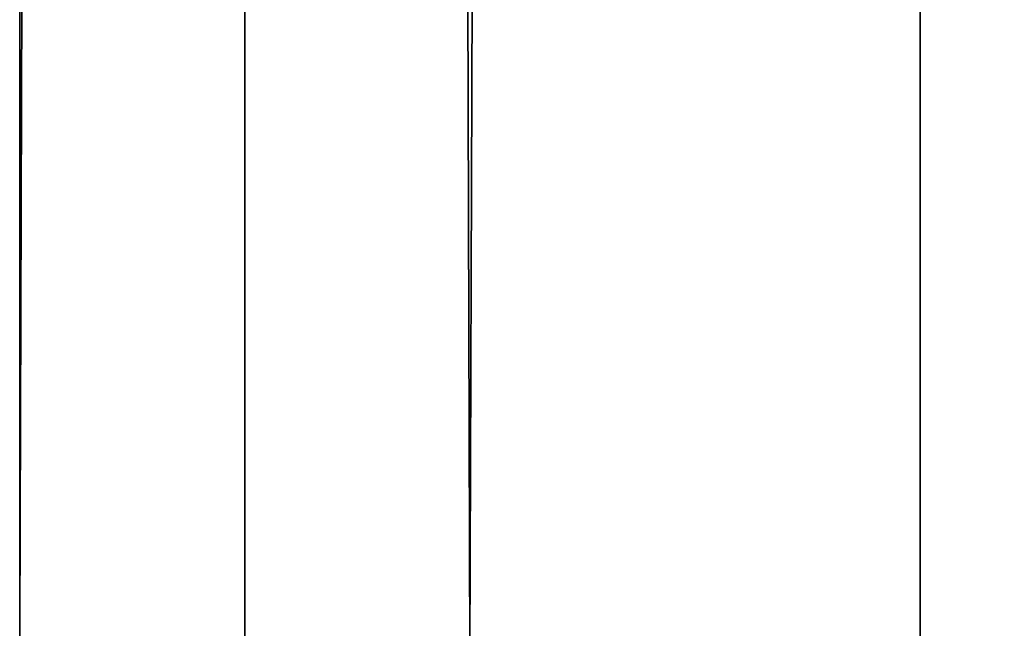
# Model space of a CAD drawing. Header units: millimetres. Extents: x -9578 to 17134, y -10337 to 13309.
# Tile 68 of 252: x 216.8993 to 216.9425, y 800.2639 to 800.2905. Entities that reach past the tile are written whole.
import ezdxf

# ---------------------------------------------------------------- set-up
doc = ezdxf.new("R2010")
doc.units = ezdxf.units.MM
for name, color, linetype, lineweight in [('Detail Dimensions', 4, 'Continuous', 35), ('Detail Dimensions @ 0.01', 4, 'Continuous', 35), ('Detail Dimensions @ 0.1', 4, 'Continuous', 35), ('Detail Dimensions @ 1 (1)', 4, 'Continuous', 35), ('Detail Dimensions @ 1 (2)', 4, 'Continuous', 35), ('Detail Dimensions @ 10', 4, 'Continuous', 35), ('Detail Dimensions @ 100', 4, 'Continuous', 35), ('Detail Dimensions @ 12', 4, 'Continuous', 35), ('Detail Dimensions @ 1536', 4, 'Continuous', 35), ('Detail Dimensions @ 16 (1)', 4, 'Continuous', 35), ('Detail Dimensions @ 192', 4, 'Continuous', 35), ('Detail Dimensions @ 2 (1)', 4, 'Continuous', 35), ('Detail Dimensions @ 20', 4, 'Continuous', 35), ('Detail Dimensions @ 24', 4, 'Continuous', 35), ('Detail Dimensions @ 30', 4, 'Continuous', 35), ('Detail Dimensions @ 384', 4, 'Continuous', 35), ('Detail Dimensions @ 4 (1)', 4, 'Continuous', 35), ('Detail Dimensions @ 40', 4, 'Continuous', 35), ('Detail Dimensions @ 48', 4, 'Continuous', 35), ('Detail Dimensions @ 5', 4, 'Continuous', 35), ('Detail Dimensions @ 50', 4, 'Continuous', 35), ('Detail Dimensions @ 768', 4, 'Continuous', 35), ('Detail Dimensions @ 8 (1)', 4, 'Continuous', 35), ('Detail Dimensions @ 96', 4, 'Continuous', 35), ('Workstation - Top', 4, 'Continuous', 35)]:
    doc.layers.add(name, color=color, linetype=linetype, lineweight=lineweight)
doc.styles.add('Arial-2.000', font='txt', dxfattribs={"height": 2})
doc.dimstyles.new('Dim-Style 2', dxfattribs={"dimtxt": 0.18, "dimasz": 1, "dimexe": 0.5, "dimexo": 0, "dimgap": 1, "dimtad": 1, "dimdec": 0, "dimzin": 0, "dimdsep": 46, "dimtxsty": 'Arial-2.000', "dimblk": 'OBLIQUE', "dimcen": 0.09, "dimclrd": 4, "dimclre": 4, "dimclrt": 4, "dimadec": 0, "dimazin": 0, "dimtfac": 1, "dimtdec": 4, "dimtmove": 0, "dimatfit": 1, "dimfxl": 1, "dimfxlon": 1, "dimtolj": 1, "dimtzin": 0, "dimlwd": 35, "dimlwe": 35, "dimarcsym": 0})

# ---------------------------------------------------------------- blocks, each defined once
blk = doc.blocks.new('_Oblique')
at = {"color": 0, "linetype": 'ByBlock', "lineweight": -2}
blk.add_line((-0.5, -0.5), (0.5, 0.5), dxfattribs=at)
blk = doc.blocks.new('*D35')
at = {"layer": 'Defpoints', "color": 0}
for p in [(1026.899318, 1263.590946), (216.899318, 800.263872), (1026.899318, 800.263872)]:
    blk.add_point(p, dxfattribs=at)
at = {"layer": 'Detail Dimensions', "color": 4, "linetype": 'Continuous', "lineweight": 35}
for p, q in [((216.899318, 1262.590946), (216.899318, 1264.090946)), ((1026.899318, 1262.590946), (1026.899318, 1264.090946)), ((216.899318, 1263.590946), (1026.899318, 1263.590946))]:
    blk.add_line(p, q, dxfattribs=at)
at = {"layer": 'Detail Dimensions', "color": 4, "lineweight": 35, "rotation": 180}
blk.add_blockref('_Oblique', (216.899318, 1263.590946), dxfattribs=at)
at = {"layer": 'Detail Dimensions', "color": 4, "lineweight": 35}
blk.add_blockref('_Oblique', (1026.899318, 1263.590946), dxfattribs=at)
at = {"layer": 'Detail Dimensions', "color": 4, "insert": (621.899318, 1265.666946), "char_height": 2, "attachment_point": 5, "style": 'Arial-2.000'}
blk.add_mtext('\\A1;∅ 810', dxfattribs=at)
blk = doc.blocks.new('*D36')
at = {"layer": 'Defpoints', "color": 0}
for p in [(1026.899318, 1263.590946), (216.899318, 800.263872), (1026.899318, 800.263872)]:
    blk.add_point(p, dxfattribs=at)
at = {"layer": 'Detail Dimensions', "color": 4, "linetype": 'Continuous', "lineweight": 35}
for p, q in [((216.899318, 1251.590946), (216.899318, 1269.590946)), ((1026.899318, 1251.590946), (1026.899318, 1269.590946)), ((216.899318, 1263.590946), (1026.899318, 1263.590946))]:
    blk.add_line(p, q, dxfattribs=at)
at = {"layer": 'Detail Dimensions', "color": 4, "lineweight": 35, "xscale": 12, "yscale": 12, "zscale": 12, "rotation": 180}
blk.add_blockref('_Oblique', (216.899318, 1263.590946), dxfattribs=at)
at = {"layer": 'Detail Dimensions', "color": 4, "lineweight": 35, "xscale": 12, "yscale": 12, "zscale": 12}
blk.add_blockref('_Oblique', (1026.899318, 1263.590946), dxfattribs=at)
at = {"layer": 'Detail Dimensions', "color": 4, "insert": (621.899318, 1288.502946), "char_height": 24, "attachment_point": 5, "style": 'Arial-2.000'}
blk.add_mtext('\\A1;∅ 810', dxfattribs=at)
blk = doc.blocks.new('*D37')
at = {"layer": 'Defpoints', "color": 0}
for p in [(1026.899318, 1263.590946), (216.899318, 800.263872), (1026.899318, 800.263872)]:
    blk.add_point(p, dxfattribs=at)
at = {"layer": 'Detail Dimensions', "color": 4, "linetype": 'Continuous', "lineweight": 35}
for p, q in [((216.899318, 1262.590946), (216.899318, 1264.090946)), ((1026.899318, 1262.590946), (1026.899318, 1264.090946)), ((216.899318, 1263.590946), (1026.899318, 1263.590946))]:
    blk.add_line(p, q, dxfattribs=at)
at = {"layer": 'Detail Dimensions', "color": 4, "lineweight": 35, "rotation": 180}
blk.add_blockref('_Oblique', (216.899318, 1263.590946), dxfattribs=at)
at = {"layer": 'Detail Dimensions', "color": 4, "lineweight": 35}
blk.add_blockref('_Oblique', (1026.899318, 1263.590946), dxfattribs=at)
at = {"layer": 'Detail Dimensions', "color": 4, "insert": (621.899318, 1265.666946), "char_height": 2, "attachment_point": 5, "style": 'Arial-2.000'}
blk.add_mtext('\\A1;∅ 810', dxfattribs=at)
blk = doc.blocks.new('*D38')
at = {"layer": 'Defpoints', "color": 0}
for p in [(1026.899318, 1263.590946), (216.899318, 800.263872), (1026.899318, 800.263872)]:
    blk.add_point(p, dxfattribs=at)
at = {"layer": 'Detail Dimensions', "color": 4, "linetype": 'Continuous', "lineweight": 35}
for p, q in [((216.899318, 1255.590946), (216.899318, 1267.590946)), ((1026.899318, 1255.590946), (1026.899318, 1267.590946)), ((216.899318, 1263.590946), (1026.899318, 1263.590946))]:
    blk.add_line(p, q, dxfattribs=at)
at = {"layer": 'Detail Dimensions', "color": 4, "lineweight": 35, "xscale": 8, "yscale": 8, "zscale": 8, "rotation": 180}
blk.add_blockref('_Oblique', (216.899318, 1263.590946), dxfattribs=at)
at = {"layer": 'Detail Dimensions', "color": 4, "lineweight": 35, "xscale": 8, "yscale": 8, "zscale": 8}
blk.add_blockref('_Oblique', (1026.899318, 1263.590946), dxfattribs=at)
at = {"layer": 'Detail Dimensions', "color": 4, "insert": (621.899318, 1280.198946), "char_height": 16, "attachment_point": 5, "style": 'Arial-2.000'}
blk.add_mtext('\\A1;∅ 810', dxfattribs=at)
blk = doc.blocks.new('*D39')
at = {"layer": 'Defpoints', "color": 0}
for p in [(1026.899318, 1263.590946), (216.899318, 800.263872), (1026.899318, 800.263872)]:
    blk.add_point(p, dxfattribs=at)
at = {"layer": 'Detail Dimensions', "color": 4, "linetype": 'Continuous', "lineweight": 35}
for p, q in [((216.899318, 800.263872), (216.899318, 2031.590946)), ((1026.899318, 800.263872), (1026.899318, 2031.590946)), ((216.899318, 1263.590946), (-1319.100682, 1263.590946)), ((216.899318, 1263.590946), (1026.899318, 1263.590946)), ((1026.899318, 1263.590946), (16936.787318, 1263.590946))]:
    blk.add_line(p, q, dxfattribs=at)
at = {"layer": 'Detail Dimensions', "color": 4, "lineweight": 35, "xscale": 1536, "yscale": 1536, "zscale": 1536}
blk.add_blockref('_Oblique', (216.899318, 1263.590946), dxfattribs=at)
at = {"layer": 'Detail Dimensions', "color": 4, "lineweight": 35, "xscale": 1536, "yscale": 1536, "zscale": 1536, "rotation": 180}
blk.add_blockref('_Oblique', (1026.899318, 1263.590946), dxfattribs=at)
at = {"layer": 'Detail Dimensions', "color": 4, "insert": (11285.843318, 4452.326946), "char_height": 3072, "attachment_point": 5, "style": 'Arial-2.000'}
blk.add_mtext('\\A1;∅ 810', dxfattribs=at)
blk = doc.blocks.new('*D40')
at = {"layer": 'Defpoints', "color": 0}
for p in [(1026.899318, 1263.590946), (216.899318, 800.263872), (1026.899318, 800.263872)]:
    blk.add_point(p, dxfattribs=at)
at = {"layer": 'Detail Dimensions', "color": 4, "linetype": 'Continuous', "lineweight": 35}
for p, q in [((216.899318, 1071.590946), (216.899318, 1359.590946)), ((1026.899318, 1071.590946), (1026.899318, 1359.590946)), ((216.899318, 1263.590946), (24.899318, 1263.590946)), ((216.899318, 1263.590946), (1026.899318, 1263.590946)), ((1026.899318, 1263.590946), (3015.635318, 1263.590946))]:
    blk.add_line(p, q, dxfattribs=at)
at = {"layer": 'Detail Dimensions', "color": 4, "lineweight": 35, "xscale": 192, "yscale": 192, "zscale": 192}
blk.add_blockref('_Oblique', (216.899318, 1263.590946), dxfattribs=at)
at = {"layer": 'Detail Dimensions', "color": 4, "lineweight": 35, "xscale": 192, "yscale": 192, "zscale": 192, "rotation": 180}
blk.add_blockref('_Oblique', (1026.899318, 1263.590946), dxfattribs=at)
at = {"layer": 'Detail Dimensions', "color": 4, "insert": (2309.267318, 1662.182946), "char_height": 384, "attachment_point": 5, "style": 'Arial-2.000'}
blk.add_mtext('\\A1;∅ 810', dxfattribs=at)
blk = doc.blocks.new('*D41')
at = {"layer": 'Defpoints', "color": 0}
for p in [(1026.899318, 1263.590946), (216.899318, 800.263872), (1026.899318, 800.263872)]:
    blk.add_point(p, dxfattribs=at)
at = {"layer": 'Detail Dimensions', "color": 4, "linetype": 'Continuous', "lineweight": 35}
for p, q in [((216.899318, 1239.590946), (216.899318, 1275.590946)), ((1026.899318, 1239.590946), (1026.899318, 1275.590946)), ((216.899318, 1263.590946), (1026.899318, 1263.590946))]:
    blk.add_line(p, q, dxfattribs=at)
at = {"layer": 'Detail Dimensions', "color": 4, "lineweight": 35, "xscale": 24, "yscale": 24, "zscale": 24, "rotation": 180}
blk.add_blockref('_Oblique', (216.899318, 1263.590946), dxfattribs=at)
at = {"layer": 'Detail Dimensions', "color": 4, "lineweight": 35, "xscale": 24, "yscale": 24, "zscale": 24}
blk.add_blockref('_Oblique', (1026.899318, 1263.590946), dxfattribs=at)
at = {"layer": 'Detail Dimensions', "color": 4, "insert": (621.899318, 1313.414946), "char_height": 48, "attachment_point": 5, "style": 'Arial-2.000'}
blk.add_mtext('\\A1;∅ 810', dxfattribs=at)
blk = doc.blocks.new('*D42')
at = {"layer": 'Defpoints', "color": 0}
for p in [(1026.899318, 1263.590946), (216.899318, 800.263872), (1026.899318, 800.263872)]:
    blk.add_point(p, dxfattribs=at)
at = {"layer": 'Detail Dimensions', "color": 4, "linetype": 'Continuous', "lineweight": 35}
for p, q in [((216.899318, 879.590946), (216.899318, 1455.590946)), ((1026.899318, 879.590946), (1026.899318, 1455.590946)), ((216.899318, 1263.590946), (-167.100682, 1263.590946)), ((216.899318, 1263.590946), (1026.899318, 1263.590946)), ((1026.899318, 1263.590946), (5004.371318, 1263.590946))]:
    blk.add_line(p, q, dxfattribs=at)
at = {"layer": 'Detail Dimensions', "color": 4, "lineweight": 35, "xscale": 384, "yscale": 384, "zscale": 384}
blk.add_blockref('_Oblique', (216.899318, 1263.590946), dxfattribs=at)
at = {"layer": 'Detail Dimensions', "color": 4, "lineweight": 35, "xscale": 384, "yscale": 384, "zscale": 384, "rotation": 180}
blk.add_blockref('_Oblique', (1026.899318, 1263.590946), dxfattribs=at)
at = {"layer": 'Detail Dimensions', "color": 4, "insert": (3591.635318, 2060.774946), "char_height": 768, "attachment_point": 5, "style": 'Arial-2.000'}
blk.add_mtext('\\A1;∅ 810', dxfattribs=at)
blk = doc.blocks.new('*D43')
at = {"layer": 'Defpoints', "color": 0}
for p in [(1026.899318, 1263.590946), (216.899318, 800.263872), (1026.899318, 800.263872)]:
    blk.add_point(p, dxfattribs=at)
at = {"layer": 'Detail Dimensions', "color": 4, "linetype": 'Continuous', "lineweight": 35}
for p, q in [((216.899318, 1215.590946), (216.899318, 1287.590946)), ((1026.899318, 1215.590946), (1026.899318, 1287.590946)), ((216.899318, 1263.590946), (1026.899318, 1263.590946))]:
    blk.add_line(p, q, dxfattribs=at)
at = {"layer": 'Detail Dimensions', "color": 4, "lineweight": 35, "xscale": 48, "yscale": 48, "zscale": 48, "rotation": 180}
blk.add_blockref('_Oblique', (216.899318, 1263.590946), dxfattribs=at)
at = {"layer": 'Detail Dimensions', "color": 4, "lineweight": 35, "xscale": 48, "yscale": 48, "zscale": 48}
blk.add_blockref('_Oblique', (1026.899318, 1263.590946), dxfattribs=at)
at = {"layer": 'Detail Dimensions', "color": 4, "insert": (621.899318, 1363.238946), "char_height": 96, "attachment_point": 5, "style": 'Arial-2.000'}
blk.add_mtext('\\A1;∅ 810', dxfattribs=at)
blk = doc.blocks.new('*D44')
at = {"layer": 'Defpoints', "color": 0}
for p in [(1026.899318, 1263.590946), (216.899318, 800.263872), (1026.899318, 800.263872)]:
    blk.add_point(p, dxfattribs=at)
at = {"layer": 'Detail Dimensions', "color": 4, "linetype": 'Continuous', "lineweight": 35}
for p, q in [((216.899318, 800.263872), (216.899318, 1647.590946)), ((1026.899318, 800.263872), (1026.899318, 1647.590946)), ((216.899318, 1263.590946), (-551.100682, 1263.590946)), ((216.899318, 1263.590946), (1026.899318, 1263.590946)), ((1026.899318, 1263.590946), (8981.843318, 1263.590946))]:
    blk.add_line(p, q, dxfattribs=at)
at = {"layer": 'Detail Dimensions', "color": 4, "lineweight": 35, "xscale": 768, "yscale": 768, "zscale": 768}
blk.add_blockref('_Oblique', (216.899318, 1263.590946), dxfattribs=at)
at = {"layer": 'Detail Dimensions', "color": 4, "lineweight": 35, "xscale": 768, "yscale": 768, "zscale": 768, "rotation": 180}
blk.add_blockref('_Oblique', (1026.899318, 1263.590946), dxfattribs=at)
at = {"layer": 'Detail Dimensions', "color": 4, "insert": (6156.371318, 2857.958946), "char_height": 1536, "attachment_point": 5, "style": 'Arial-2.000'}
blk.add_mtext('\\A1;∅ 810', dxfattribs=at)
blk = doc.blocks.new('*D45')
at = {"layer": 'Defpoints', "color": 0}
for p in [(1026.899318, 1263.590946), (216.899318, 800.263872), (1026.899318, 800.263872)]:
    blk.add_point(p, dxfattribs=at)
at = {"layer": 'Detail Dimensions', "color": 4, "linetype": 'Continuous', "lineweight": 35}
for p, q in [((216.899318, 1167.590946), (216.899318, 1311.590946)), ((1026.899318, 1167.590946), (1026.899318, 1311.590946)), ((216.899318, 1263.590946), (120.899318, 1263.590946)), ((216.899318, 1263.590946), (1026.899318, 1263.590946)), ((1026.899318, 1263.590946), (2021.267318, 1263.590946))]:
    blk.add_line(p, q, dxfattribs=at)
at = {"layer": 'Detail Dimensions', "color": 4, "lineweight": 35, "xscale": 96, "yscale": 96, "zscale": 96}
blk.add_blockref('_Oblique', (216.899318, 1263.590946), dxfattribs=at)
at = {"layer": 'Detail Dimensions', "color": 4, "lineweight": 35, "xscale": 96, "yscale": 96, "zscale": 96, "rotation": 180}
blk.add_blockref('_Oblique', (1026.899318, 1263.590946), dxfattribs=at)
at = {"layer": 'Detail Dimensions', "color": 4, "insert": (1668.083318, 1462.886946), "char_height": 192, "attachment_point": 5, "style": 'Arial-2.000'}
blk.add_mtext('\\A1;∅ 810', dxfattribs=at)
blk = doc.blocks.new('*D46')
at = {"layer": 'Defpoints', "color": 0}
for p in [(1026.899318, 1263.590946), (216.899318, 800.263872), (1026.899318, 800.263872)]:
    blk.add_point(p, dxfattribs=at)
at = {"layer": 'Detail Dimensions', "color": 4, "linetype": 'Continuous', "lineweight": 35}
for p, q in [((216.899318, 1263.580946), (216.899318, 1263.595946)), ((1026.899318, 1263.580946), (1026.899318, 1263.595946)), ((216.899318, 1263.590946), (1026.899318, 1263.590946))]:
    blk.add_line(p, q, dxfattribs=at)
at = {"layer": 'Detail Dimensions', "color": 4, "lineweight": 35, "xscale": 0.01, "yscale": 0.01, "zscale": 0.01, "rotation": 180}
blk.add_blockref('_Oblique', (216.899318, 1263.590946), dxfattribs=at)
at = {"layer": 'Detail Dimensions', "color": 4, "lineweight": 35, "xscale": 0.01, "yscale": 0.01, "zscale": 0.01}
blk.add_blockref('_Oblique', (1026.899318, 1263.590946), dxfattribs=at)
at = {"layer": 'Detail Dimensions', "color": 4, "insert": (621.899318, 1263.611706), "char_height": 0.02, "attachment_point": 5, "style": 'Arial-2.000'}
blk.add_mtext('\\A1;∅ 810', dxfattribs=at)
blk = doc.blocks.new('*D47')
at = {"layer": 'Defpoints', "color": 0}
for p in [(1026.899318, 1263.590946), (216.899318, 800.263872), (1026.899318, 800.263872)]:
    blk.add_point(p, dxfattribs=at)
at = {"layer": 'Detail Dimensions', "color": 4, "linetype": 'Continuous', "lineweight": 35}
for p, q in [((216.899318, 1263.490946), (216.899318, 1263.640946)), ((1026.899318, 1263.490946), (1026.899318, 1263.640946)), ((216.899318, 1263.590946), (1026.899318, 1263.590946))]:
    blk.add_line(p, q, dxfattribs=at)
at = {"layer": 'Detail Dimensions', "color": 4, "lineweight": 35, "xscale": 0.1, "yscale": 0.1, "zscale": 0.1, "rotation": 180}
blk.add_blockref('_Oblique', (216.899318, 1263.590946), dxfattribs=at)
at = {"layer": 'Detail Dimensions', "color": 4, "lineweight": 35, "xscale": 0.1, "yscale": 0.1, "zscale": 0.1}
blk.add_blockref('_Oblique', (1026.899318, 1263.590946), dxfattribs=at)
at = {"layer": 'Detail Dimensions', "color": 4, "insert": (621.899318, 1263.798546), "char_height": 0.2, "attachment_point": 5, "style": 'Arial-2.000'}
blk.add_mtext('\\A1;∅ 810', dxfattribs=at)
blk = doc.blocks.new('*D48')
at = {"layer": 'Defpoints', "color": 0}
for p in [(1026.899318, 1263.590946), (216.899318, 800.263872), (1026.899318, 800.263872)]:
    blk.add_point(p, dxfattribs=at)
at = {"layer": 'Detail Dimensions', "color": 4, "linetype": 'Continuous', "lineweight": 35}
for p, q in [((216.899318, 1253.590946), (216.899318, 1268.590946)), ((1026.899318, 1253.590946), (1026.899318, 1268.590946)), ((216.899318, 1263.590946), (1026.899318, 1263.590946))]:
    blk.add_line(p, q, dxfattribs=at)
at = {"layer": 'Detail Dimensions', "color": 4, "lineweight": 35, "xscale": 10, "yscale": 10, "zscale": 10, "rotation": 180}
blk.add_blockref('_Oblique', (216.899318, 1263.590946), dxfattribs=at)
at = {"layer": 'Detail Dimensions', "color": 4, "lineweight": 35, "xscale": 10, "yscale": 10, "zscale": 10}
blk.add_blockref('_Oblique', (1026.899318, 1263.590946), dxfattribs=at)
at = {"layer": 'Detail Dimensions', "color": 4, "insert": (621.899318, 1284.350946), "char_height": 20, "attachment_point": 5, "style": 'Arial-2.000'}
blk.add_mtext('\\A1;∅ 810', dxfattribs=at)
blk = doc.blocks.new('*D49')
at = {"layer": 'Defpoints', "color": 0}
for p in [(1026.899318, 1263.590946), (216.899318, 800.263872), (1026.899318, 800.263872)]:
    blk.add_point(p, dxfattribs=at)
at = {"layer": 'Detail Dimensions', "color": 4, "linetype": 'Continuous', "lineweight": 35}
for p, q in [((216.899318, 1163.590946), (216.899318, 1313.590946)), ((1026.899318, 1163.590946), (1026.899318, 1313.590946)), ((216.899318, 1263.590946), (116.899318, 1263.590946)), ((216.899318, 1263.590946), (1026.899318, 1263.590946)), ((1026.899318, 1263.590946), (2062.699318, 1263.590946))]:
    blk.add_line(p, q, dxfattribs=at)
at = {"layer": 'Detail Dimensions', "color": 4, "lineweight": 35, "xscale": 100, "yscale": 100, "zscale": 100}
blk.add_blockref('_Oblique', (216.899318, 1263.590946), dxfattribs=at)
at = {"layer": 'Detail Dimensions', "color": 4, "lineweight": 35, "xscale": 100, "yscale": 100, "zscale": 100, "rotation": 180}
blk.add_blockref('_Oblique', (1026.899318, 1263.590946), dxfattribs=at)
at = {"layer": 'Detail Dimensions', "color": 4, "insert": (1694.799318, 1471.190946), "char_height": 200, "attachment_point": 5, "style": 'Arial-2.000'}
blk.add_mtext('\\A1;∅ 810', dxfattribs=at)
blk = doc.blocks.new('*D50')
at = {"layer": 'Defpoints', "color": 0}
for p in [(1026.899318, 1263.590946), (216.899318, 800.263872), (1026.899318, 800.263872)]:
    blk.add_point(p, dxfattribs=at)
at = {"layer": 'Detail Dimensions', "color": 4, "linetype": 'Continuous', "lineweight": 35}
for p, q in [((216.899318, 1247.590946), (216.899318, 1271.590946)), ((1026.899318, 1247.590946), (1026.899318, 1271.590946)), ((216.899318, 1263.590946), (1026.899318, 1263.590946))]:
    blk.add_line(p, q, dxfattribs=at)
at = {"layer": 'Detail Dimensions', "color": 4, "lineweight": 35, "xscale": 16, "yscale": 16, "zscale": 16, "rotation": 180}
blk.add_blockref('_Oblique', (216.899318, 1263.590946), dxfattribs=at)
at = {"layer": 'Detail Dimensions', "color": 4, "lineweight": 35, "xscale": 16, "yscale": 16, "zscale": 16}
blk.add_blockref('_Oblique', (1026.899318, 1263.590946), dxfattribs=at)
at = {"layer": 'Detail Dimensions', "color": 4, "insert": (621.899318, 1296.806946), "char_height": 32, "attachment_point": 5, "style": 'Arial-2.000'}
blk.add_mtext('\\A1;∅ 810', dxfattribs=at)
blk = doc.blocks.new('*D51')
at = {"layer": 'Defpoints', "color": 0}
for p in [(1026.899318, 1263.590946), (216.899318, 800.263872), (1026.899318, 800.263872)]:
    blk.add_point(p, dxfattribs=at)
at = {"layer": 'Detail Dimensions', "color": 4, "linetype": 'Continuous', "lineweight": 35}
for p, q in [((216.899318, 1261.590946), (216.899318, 1264.590946)), ((1026.899318, 1261.590946), (1026.899318, 1264.590946)), ((216.899318, 1263.590946), (1026.899318, 1263.590946))]:
    blk.add_line(p, q, dxfattribs=at)
at = {"layer": 'Detail Dimensions', "color": 4, "lineweight": 35, "xscale": 2, "yscale": 2, "zscale": 2, "rotation": 180}
blk.add_blockref('_Oblique', (216.899318, 1263.590946), dxfattribs=at)
at = {"layer": 'Detail Dimensions', "color": 4, "lineweight": 35, "xscale": 2, "yscale": 2, "zscale": 2}
blk.add_blockref('_Oblique', (1026.899318, 1263.590946), dxfattribs=at)
at = {"layer": 'Detail Dimensions', "color": 4, "insert": (621.899318, 1267.742946), "char_height": 4, "attachment_point": 5, "style": 'Arial-2.000'}
blk.add_mtext('\\A1;∅ 810', dxfattribs=at)
blk = doc.blocks.new('*D52')
at = {"layer": 'Defpoints', "color": 0}
for p in [(1026.899318, 1263.590946), (216.899318, 800.263872), (1026.899318, 800.263872)]:
    blk.add_point(p, dxfattribs=at)
at = {"layer": 'Detail Dimensions', "color": 4, "linetype": 'Continuous', "lineweight": 35}
for p, q in [((216.899318, 1243.590946), (216.899318, 1273.590946)), ((1026.899318, 1243.590946), (1026.899318, 1273.590946)), ((216.899318, 1263.590946), (1026.899318, 1263.590946))]:
    blk.add_line(p, q, dxfattribs=at)
at = {"layer": 'Detail Dimensions', "color": 4, "lineweight": 35, "xscale": 20, "yscale": 20, "zscale": 20, "rotation": 180}
blk.add_blockref('_Oblique', (216.899318, 1263.590946), dxfattribs=at)
at = {"layer": 'Detail Dimensions', "color": 4, "lineweight": 35, "xscale": 20, "yscale": 20, "zscale": 20}
blk.add_blockref('_Oblique', (1026.899318, 1263.590946), dxfattribs=at)
at = {"layer": 'Detail Dimensions', "color": 4, "insert": (621.899318, 1305.110946), "char_height": 40, "attachment_point": 5, "style": 'Arial-2.000'}
blk.add_mtext('\\A1;∅ 810', dxfattribs=at)
blk = doc.blocks.new('*D53')
at = {"layer": 'Defpoints', "color": 0}
for p in [(1026.899318, 1263.590946), (216.899318, 800.263872), (1026.899318, 800.263872)]:
    blk.add_point(p, dxfattribs=at)
at = {"layer": 'Detail Dimensions', "color": 4, "linetype": 'Continuous', "lineweight": 35}
for p, q in [((216.899318, 1233.590946), (216.899318, 1278.590946)), ((1026.899318, 1233.590946), (1026.899318, 1278.590946)), ((216.899318, 1263.590946), (1026.899318, 1263.590946))]:
    blk.add_line(p, q, dxfattribs=at)
at = {"layer": 'Detail Dimensions', "color": 4, "lineweight": 35, "xscale": 30, "yscale": 30, "zscale": 30, "rotation": 180}
blk.add_blockref('_Oblique', (216.899318, 1263.590946), dxfattribs=at)
at = {"layer": 'Detail Dimensions', "color": 4, "lineweight": 35, "xscale": 30, "yscale": 30, "zscale": 30}
blk.add_blockref('_Oblique', (1026.899318, 1263.590946), dxfattribs=at)
at = {"layer": 'Detail Dimensions', "color": 4, "insert": (621.899318, 1325.870946), "char_height": 60, "attachment_point": 5, "style": 'Arial-2.000'}
blk.add_mtext('\\A1;∅ 810', dxfattribs=at)
blk = doc.blocks.new('*D54')
at = {"layer": 'Defpoints', "color": 0}
for p in [(1026.899318, 1263.590946), (216.899318, 800.263872), (1026.899318, 800.263872)]:
    blk.add_point(p, dxfattribs=at)
at = {"layer": 'Detail Dimensions', "color": 4, "linetype": 'Continuous', "lineweight": 35}
for p, q in [((216.899318, 1259.590946), (216.899318, 1265.590946)), ((1026.899318, 1259.590946), (1026.899318, 1265.590946)), ((216.899318, 1263.590946), (1026.899318, 1263.590946))]:
    blk.add_line(p, q, dxfattribs=at)
at = {"layer": 'Detail Dimensions', "color": 4, "lineweight": 35, "xscale": 4, "yscale": 4, "zscale": 4, "rotation": 180}
blk.add_blockref('_Oblique', (216.899318, 1263.590946), dxfattribs=at)
at = {"layer": 'Detail Dimensions', "color": 4, "lineweight": 35, "xscale": 4, "yscale": 4, "zscale": 4}
blk.add_blockref('_Oblique', (1026.899318, 1263.590946), dxfattribs=at)
at = {"layer": 'Detail Dimensions', "color": 4, "insert": (621.899318, 1271.894946), "char_height": 8, "attachment_point": 5, "style": 'Arial-2.000'}
blk.add_mtext('\\A1;∅ 810', dxfattribs=at)
blk = doc.blocks.new('*D55')
at = {"layer": 'Defpoints', "color": 0}
for p in [(1026.899318, 1263.590946), (216.899318, 800.263872), (1026.899318, 800.263872)]:
    blk.add_point(p, dxfattribs=at)
at = {"layer": 'Detail Dimensions', "color": 4, "linetype": 'Continuous', "lineweight": 35}
for p, q in [((216.899318, 1223.590946), (216.899318, 1283.590946)), ((1026.899318, 1223.590946), (1026.899318, 1283.590946)), ((216.899318, 1263.590946), (1026.899318, 1263.590946))]:
    blk.add_line(p, q, dxfattribs=at)
at = {"layer": 'Detail Dimensions', "color": 4, "lineweight": 35, "xscale": 40, "yscale": 40, "zscale": 40, "rotation": 180}
blk.add_blockref('_Oblique', (216.899318, 1263.590946), dxfattribs=at)
at = {"layer": 'Detail Dimensions', "color": 4, "lineweight": 35, "xscale": 40, "yscale": 40, "zscale": 40}
blk.add_blockref('_Oblique', (1026.899318, 1263.590946), dxfattribs=at)
at = {"layer": 'Detail Dimensions', "color": 4, "insert": (621.899318, 1346.630946), "char_height": 80, "attachment_point": 5, "style": 'Arial-2.000'}
blk.add_mtext('\\A1;∅ 810', dxfattribs=at)
blk = doc.blocks.new('*D56')
at = {"layer": 'Defpoints', "color": 0}
for p in [(1026.899318, 1263.590946), (216.899318, 800.263872), (1026.899318, 800.263872)]:
    blk.add_point(p, dxfattribs=at)
at = {"layer": 'Detail Dimensions', "color": 4, "linetype": 'Continuous', "lineweight": 35}
for p, q in [((216.899318, 1258.590946), (216.899318, 1266.090946)), ((1026.899318, 1258.590946), (1026.899318, 1266.090946)), ((216.899318, 1263.590946), (1026.899318, 1263.590946))]:
    blk.add_line(p, q, dxfattribs=at)
at = {"layer": 'Detail Dimensions', "color": 4, "lineweight": 35, "xscale": 5, "yscale": 5, "zscale": 5, "rotation": 180}
blk.add_blockref('_Oblique', (216.899318, 1263.590946), dxfattribs=at)
at = {"layer": 'Detail Dimensions', "color": 4, "lineweight": 35, "xscale": 5, "yscale": 5, "zscale": 5}
blk.add_blockref('_Oblique', (1026.899318, 1263.590946), dxfattribs=at)
at = {"layer": 'Detail Dimensions', "color": 4, "insert": (621.899318, 1273.970946), "char_height": 10, "attachment_point": 5, "style": 'Arial-2.000'}
blk.add_mtext('\\A1;∅ 810', dxfattribs=at)
blk = doc.blocks.new('*D57')
at = {"layer": 'Defpoints', "color": 0}
for p in [(1026.899318, 1263.590946), (216.899318, 800.263872), (1026.899318, 800.263872)]:
    blk.add_point(p, dxfattribs=at)
at = {"layer": 'Detail Dimensions', "color": 4, "linetype": 'Continuous', "lineweight": 35}
for p, q in [((216.899318, 1213.590946), (216.899318, 1288.590946)), ((1026.899318, 1213.590946), (1026.899318, 1288.590946)), ((216.899318, 1263.590946), (1026.899318, 1263.590946))]:
    blk.add_line(p, q, dxfattribs=at)
at = {"layer": 'Detail Dimensions', "color": 4, "lineweight": 35, "xscale": 50, "yscale": 50, "zscale": 50, "rotation": 180}
blk.add_blockref('_Oblique', (216.899318, 1263.590946), dxfattribs=at)
at = {"layer": 'Detail Dimensions', "color": 4, "lineweight": 35, "xscale": 50, "yscale": 50, "zscale": 50}
blk.add_blockref('_Oblique', (1026.899318, 1263.590946), dxfattribs=at)
at = {"layer": 'Detail Dimensions', "color": 4, "insert": (621.899318, 1367.390946), "char_height": 100, "attachment_point": 5, "style": 'Arial-2.000'}
blk.add_mtext('\\A1;∅ 810', dxfattribs=at)
blk = doc.blocks.new('*U69')
at = {"layer": 'Detail Dimensions @ 0.01'}
dim = blk.add_linear_dim(base=(1026.899318, 1263.590946), p1=(216.899318, 800.263872), p2=(1026.899318, 800.263872), text='∅ <>', dimstyle='Dim-Style 2', override={"dimscale": 0.01}, dxfattribs=at)
dim.commit()
dim.dimension.update_dxf_attribs({"geometry": '*D46', "text_midpoint": (621.899318, 1263.611706)})
at = {"layer": 'Detail Dimensions @ 0.1'}
dim = blk.add_linear_dim(base=(1026.899318, 1263.590946), p1=(216.899318, 800.263872), p2=(1026.899318, 800.263872), text='∅ <>', dimstyle='Dim-Style 2', override={"dimscale": 0.1}, dxfattribs=at)
dim.commit()
dim.dimension.update_dxf_attribs({"geometry": '*D47', "text_midpoint": (621.899318, 1263.798546)})
at = {"layer": 'Detail Dimensions @ 1 (1)'}
dim = blk.add_linear_dim(base=(1026.899318, 1263.590946), p1=(216.899318, 800.263872), p2=(1026.899318, 800.263872), text='∅ <>', dimstyle='Dim-Style 2', override={"dimscale": 1}, dxfattribs=at)
dim.commit()
dim.dimension.update_dxf_attribs({"geometry": '*D35', "text_midpoint": (621.899318, 1265.666946)})
dim = blk.add_linear_dim(base=(1026.899318, 1263.590946), p1=(216.899318, 800.263872), p2=(1026.899318, 800.263872), text='∅ <>', dimstyle='Dim-Style 2', override={"dimscale": 1}, dxfattribs=at)
dim.commit()
dim.dimension.update_dxf_attribs({"geometry": '*D35', "text_midpoint": (621.899318, 1265.666946)})
at = {"layer": 'Detail Dimensions @ 1 (2)'}
dim = blk.add_linear_dim(base=(1026.899318, 1263.590946), p1=(216.899318, 800.263872), p2=(1026.899318, 800.263872), text='∅ <>', dimstyle='Dim-Style 2', override={"dimscale": 1}, dxfattribs=at)
dim.commit()
dim.dimension.update_dxf_attribs({"geometry": '*D37', "text_midpoint": (621.899318, 1265.666946)})
at = {"layer": 'Detail Dimensions @ 10'}
dim = blk.add_linear_dim(base=(1026.899318, 1263.590946), p1=(216.899318, 800.263872), p2=(1026.899318, 800.263872), text='∅ <>', dimstyle='Dim-Style 2', override={"dimscale": 10}, dxfattribs=at)
dim.commit()
dim.dimension.update_dxf_attribs({"geometry": '*D48', "text_midpoint": (621.899318, 1284.350946)})
at = {"layer": 'Detail Dimensions @ 100'}
dim = blk.add_linear_dim(base=(1026.899318, 1263.590946), p1=(216.899318, 800.263872), p2=(1026.899318, 800.263872), text='∅ <>', dimstyle='Dim-Style 2', override={"dimscale": 100}, dxfattribs=at)
dim.commit()
dim.dimension.update_dxf_attribs({"geometry": '*D49', "text_midpoint": (1694.799318, 1471.190946)})
at = {"layer": 'Detail Dimensions @ 12'}
dim = blk.add_linear_dim(base=(1026.899318, 1263.590946), p1=(216.899318, 800.263872), p2=(1026.899318, 800.263872), text='∅ <>', dimstyle='Dim-Style 2', override={"dimscale": 12}, dxfattribs=at)
dim.commit()
dim.dimension.update_dxf_attribs({"geometry": '*D36', "text_midpoint": (621.899318, 1288.502946)})
at = {"layer": 'Detail Dimensions @ 1536'}
dim = blk.add_linear_dim(base=(1026.899318, 1263.590946), p1=(216.899318, 800.263872), p2=(1026.899318, 800.263872), text='∅ <>', dimstyle='Dim-Style 2', override={"dimscale": 1536}, dxfattribs=at)
dim.commit()
dim.dimension.update_dxf_attribs({"geometry": '*D39', "text_midpoint": (11285.843318, 4452.326946)})
at = {"layer": 'Detail Dimensions @ 16 (1)'}
dim = blk.add_linear_dim(base=(1026.899318, 1263.590946), p1=(216.899318, 800.263872), p2=(1026.899318, 800.263872), text='∅ <>', dimstyle='Dim-Style 2', override={"dimscale": 16}, dxfattribs=at)
dim.commit()
dim.dimension.update_dxf_attribs({"geometry": '*D50', "text_midpoint": (621.899318, 1296.806946)})
at = {"layer": 'Detail Dimensions @ 192'}
dim = blk.add_linear_dim(base=(1026.899318, 1263.590946), p1=(216.899318, 800.263872), p2=(1026.899318, 800.263872), text='∅ <>', dimstyle='Dim-Style 2', override={"dimscale": 192}, dxfattribs=at)
dim.commit()
dim.dimension.update_dxf_attribs({"geometry": '*D40', "text_midpoint": (2309.267318, 1662.182946)})
at = {"layer": 'Detail Dimensions @ 2 (1)'}
dim = blk.add_linear_dim(base=(1026.899318, 1263.590946), p1=(216.899318, 800.263872), p2=(1026.899318, 800.263872), text='∅ <>', dimstyle='Dim-Style 2', override={"dimscale": 2}, dxfattribs=at)
dim.commit()
dim.dimension.update_dxf_attribs({"geometry": '*D51', "text_midpoint": (621.899318, 1267.742946)})
at = {"layer": 'Detail Dimensions @ 20'}
dim = blk.add_linear_dim(base=(1026.899318, 1263.590946), p1=(216.899318, 800.263872), p2=(1026.899318, 800.263872), text='∅ <>', dimstyle='Dim-Style 2', override={"dimscale": 20}, dxfattribs=at)
dim.commit()
dim.dimension.update_dxf_attribs({"geometry": '*D52', "text_midpoint": (621.899318, 1305.110946)})
at = {"layer": 'Detail Dimensions @ 24'}
dim = blk.add_linear_dim(base=(1026.899318, 1263.590946), p1=(216.899318, 800.263872), p2=(1026.899318, 800.263872), text='∅ <>', dimstyle='Dim-Style 2', override={"dimscale": 24}, dxfattribs=at)
dim.commit()
dim.dimension.update_dxf_attribs({"geometry": '*D41', "text_midpoint": (621.899318, 1313.414946)})
at = {"layer": 'Detail Dimensions @ 30'}
dim = blk.add_linear_dim(base=(1026.899318, 1263.590946), p1=(216.899318, 800.263872), p2=(1026.899318, 800.263872), text='∅ <>', dimstyle='Dim-Style 2', override={"dimscale": 30}, dxfattribs=at)
dim.commit()
dim.dimension.update_dxf_attribs({"geometry": '*D53', "text_midpoint": (621.899318, 1325.870946)})
at = {"layer": 'Detail Dimensions @ 384'}
dim = blk.add_linear_dim(base=(1026.899318, 1263.590946), p1=(216.899318, 800.263872), p2=(1026.899318, 800.263872), text='∅ <>', dimstyle='Dim-Style 2', override={"dimscale": 384}, dxfattribs=at)
dim.commit()
dim.dimension.update_dxf_attribs({"geometry": '*D42', "text_midpoint": (3591.635318, 2060.774946)})
at = {"layer": 'Detail Dimensions @ 4 (1)'}
dim = blk.add_linear_dim(base=(1026.899318, 1263.590946), p1=(216.899318, 800.263872), p2=(1026.899318, 800.263872), text='∅ <>', dimstyle='Dim-Style 2', override={"dimscale": 4}, dxfattribs=at)
dim.commit()
dim.dimension.update_dxf_attribs({"geometry": '*D54', "text_midpoint": (621.899318, 1271.894946)})
at = {"layer": 'Detail Dimensions @ 40'}
dim = blk.add_linear_dim(base=(1026.899318, 1263.590946), p1=(216.899318, 800.263872), p2=(1026.899318, 800.263872), text='∅ <>', dimstyle='Dim-Style 2', override={"dimscale": 40}, dxfattribs=at)
dim.commit()
dim.dimension.update_dxf_attribs({"geometry": '*D55', "text_midpoint": (621.899318, 1346.630946)})
at = {"layer": 'Detail Dimensions @ 48'}
dim = blk.add_linear_dim(base=(1026.899318, 1263.590946), p1=(216.899318, 800.263872), p2=(1026.899318, 800.263872), text='∅ <>', dimstyle='Dim-Style 2', override={"dimscale": 48}, dxfattribs=at)
dim.commit()
dim.dimension.update_dxf_attribs({"geometry": '*D43', "text_midpoint": (621.899318, 1363.238946)})
at = {"layer": 'Detail Dimensions @ 5'}
dim = blk.add_linear_dim(base=(1026.899318, 1263.590946), p1=(216.899318, 800.263872), p2=(1026.899318, 800.263872), text='∅ <>', dimstyle='Dim-Style 2', override={"dimscale": 5}, dxfattribs=at)
dim.commit()
dim.dimension.update_dxf_attribs({"geometry": '*D56', "text_midpoint": (621.899318, 1273.970946)})
at = {"layer": 'Detail Dimensions @ 50'}
dim = blk.add_linear_dim(base=(1026.899318, 1263.590946), p1=(216.899318, 800.263872), p2=(1026.899318, 800.263872), text='∅ <>', dimstyle='Dim-Style 2', override={"dimscale": 50}, dxfattribs=at)
dim.commit()
dim.dimension.update_dxf_attribs({"geometry": '*D57', "text_midpoint": (621.899318, 1367.390946)})
at = {"layer": 'Detail Dimensions @ 768'}
dim = blk.add_linear_dim(base=(1026.899318, 1263.590946), p1=(216.899318, 800.263872), p2=(1026.899318, 800.263872), text='∅ <>', dimstyle='Dim-Style 2', override={"dimscale": 768}, dxfattribs=at)
dim.commit()
dim.dimension.update_dxf_attribs({"geometry": '*D44', "text_midpoint": (6156.371318, 2857.958946)})
at = {"layer": 'Detail Dimensions @ 8 (1)'}
dim = blk.add_linear_dim(base=(1026.899318, 1263.590946), p1=(216.899318, 800.263872), p2=(1026.899318, 800.263872), text='∅ <>', dimstyle='Dim-Style 2', override={"dimscale": 8}, dxfattribs=at)
dim.commit()
dim.dimension.update_dxf_attribs({"geometry": '*D38', "text_midpoint": (621.899318, 1280.198946)})
at = {"layer": 'Detail Dimensions @ 96'}
dim = blk.add_linear_dim(base=(1026.899318, 1263.590946), p1=(216.899318, 800.263872), p2=(1026.899318, 800.263872), text='∅ <>', dimstyle='Dim-Style 2', override={"dimscale": 96}, dxfattribs=at)
dim.commit()
dim.dimension.update_dxf_attribs({"geometry": '*D45', "text_midpoint": (1668.083318, 1462.886946)})

msp = doc.modelspace()

# ---------------------------------------------------------------- block references
at = {"layer": 'Detail Dimensions'}
msp.add_blockref('*U69', (0, 0), dxfattribs=at)

# ---------------------------------------------------------------- meshes
at = {"layer": 'Workstation - Top'}
mesh = msp.add_polyface(dxfattribs=at)
corners = [(216.899318, 800.263872, 694.500001), (216.909187, 797.436462, 694.500001), (216.909187, 797.436462, 719.500001), (216.899318, 800.263872, 719.500001), (216.938795, 794.609189, 694.500001), (216.938795, 794.609189, 719.500001), (216.988141, 791.782192, 694.500001), (216.988141, 791.782192, 719.500001), (217.057221, 788.955608, 694.500001), (217.057221, 788.955608, 719.500001), (217.146033, 786.129576, 694.500001), (217.146033, 786.129576, 719.500001), (217.254571, 783.304232, 694.500001), (217.254571, 783.304232, 719.500001), (216.909187, 803.091283, 694.500001), (216.938795, 805.918555, 694.500001), (216.988141, 808.745552, 694.500001), (217.057221, 811.572136, 694.500001), (217.146033, 814.398168, 694.500001), (217.254571, 817.223512, 694.500001), (217.382832, 820.048029, 694.500001), (217.382832, 780.479715, 694.500001), (217.530808, 822.871582, 694.500001), (217.530808, 777.656163, 694.500001), (217.698493, 825.694033, 694.500001), (217.698493, 774.833712, 694.500001), (217.885877, 828.515244, 694.500001), (217.885877, 772.0125, 694.500001), (218.092953, 831.335079, 694.500001), (218.092953, 769.192666, 694.500001), (218.31971, 834.153399, 694.500001), (218.31971, 766.374346, 694.500001), (218.566136, 836.970067, 694.500001), (218.566136, 763.557677, 694.500001), (218.832221, 839.784947, 694.500001), (218.832221, 760.742798, 694.500001), (219.11795, 842.5979, 694.500001), (219.11795, 757.929845, 694.500001), (219.42331, 845.40879, 694.500001), (219.42331, 755.118955, 694.500001), (219.748287, 848.217479, 694.500001), (219.748287, 752.310265, 694.500001), (220.092864, 851.023832, 694.500001), (220.092864, 749.503913, 694.500001), (220.457024, 853.82771, 694.500001), (220.457024, 746.700034, 694.500001), (216.909187, 803.091283, 719.500001), (216.938795, 805.918555, 719.500001), (216.988141, 808.745552, 719.500001), (217.057221, 811.572136, 719.500001), (217.146033, 814.398168, 719.500001), (217.254571, 817.223512, 719.500001), (217.382832, 780.479715, 719.500001), (217.382832, 820.048029, 719.500001), (217.530808, 777.656163, 719.500001), (217.530808, 822.871582, 719.500001), (217.698493, 774.833712, 719.500001), (217.698493, 825.694033, 719.500001), (217.885877, 772.0125, 719.500001), (217.885877, 828.515244, 719.500001), (218.092953, 769.192666, 719.500001), (218.092953, 831.335079, 719.500001), (218.31971, 766.374346, 719.500001), (218.31971, 834.153399, 719.500001), (218.566136, 763.557677, 719.500001), (218.566136, 836.970067, 719.500001), (218.832221, 760.742798, 719.500001), (218.832221, 839.784947, 719.500001), (219.11795, 757.929845, 719.500001), (219.11795, 842.5979, 719.500001), (219.42331, 755.118955, 719.500001), (219.42331, 845.40879, 719.500001), (219.748287, 752.310265, 719.500001), (219.748287, 848.217479, 719.500001), (220.092864, 749.503913, 719.500001)]
mesh.append_faces([[corners[k] for k in face] for face in [(0, 1, 2, 3), (1, 4, 5, 2), (4, 6, 7, 5), (6, 8, 9, 7), (8, 10, 11, 9), (10, 12, 13, 11)]])
mesh.append_faces([[corners[k] for k in face] for face in [(1, 15, 4), (4, 16, 6), (6, 17, 8), (8, 18, 10), (10, 19, 12), (12, 20, 21), (21, 22, 23), (23, 24, 25), (25, 26, 27), (27, 28, 29), (29, 30, 31), (31, 32, 33), (33, 34, 35), (35, 36, 37), (37, 38, 39), (39, 40, 41), (41, 42, 43), (43, 44, 45)]], dxfattribs={"vtx0": -1, "vtx1": -1})
mesh.append_faces([[corners[k] for k in face] for face in [(46, 2, 5), (47, 5, 7), (48, 7, 9), (49, 9, 11), (50, 11, 13), (51, 13, 52), (53, 52, 54), (55, 54, 56), (57, 56, 58), (59, 58, 60), (61, 60, 62), (63, 62, 64), (65, 64, 66), (67, 66, 68), (69, 68, 70), (71, 70, 72), (73, 72, 74)]], dxfattribs={"vtx0": -1, "vtx2": -1})
mesh.append_faces([[corners[k] for k in face] for face in [(0, 14, 1)]], dxfattribs={"vtx1": -1})
mesh = msp.add_polyface(dxfattribs=at)
corners = [(217.254571, 817.223512, 694.500001), (217.146033, 814.398168, 694.500001), (217.146033, 814.398168, 719.500001), (217.254571, 817.223512, 719.500001), (217.057221, 811.572136, 694.500001), (217.057221, 811.572136, 719.500001), (216.988141, 808.745552, 694.500001), (216.988141, 808.745552, 719.500001), (216.938795, 805.918555, 694.500001), (216.938795, 805.918555, 719.500001), (216.909187, 803.091283, 694.500001), (216.909187, 803.091283, 719.500001), (216.899318, 800.263872, 694.500001), (216.899318, 800.263872, 719.500001), (216.909187, 797.436462, 694.500001), (216.938795, 794.609189, 694.500001), (216.988141, 791.782192, 694.500001), (217.057221, 788.955608, 694.500001), (217.146033, 786.129576, 694.500001), (217.254571, 783.304232, 694.500001), (217.382832, 820.048029, 694.500001), (217.382832, 780.479715, 694.500001), (217.530808, 822.871582, 694.500001), (217.530808, 777.656163, 694.500001), (217.698493, 825.694033, 694.500001), (217.698493, 774.833712, 694.500001), (217.885877, 828.515244, 694.500001), (217.885877, 772.0125, 694.500001), (218.092953, 831.335079, 694.500001), (218.092953, 769.192666, 694.500001), (218.31971, 834.153399, 694.500001), (218.31971, 766.374346, 694.500001), (218.566136, 836.970067, 694.500001), (218.566136, 763.557677, 694.500001), (218.832221, 839.784947, 694.500001), (218.832221, 760.742798, 694.500001), (219.11795, 842.5979, 694.500001), (219.11795, 757.929845, 694.500001), (219.42331, 845.40879, 694.500001), (219.42331, 755.118955, 694.500001), (219.748287, 848.217479, 694.500001), (219.748287, 752.310265, 694.500001), (220.092864, 851.023832, 694.500001), (216.909187, 797.436462, 719.500001), (216.938795, 794.609189, 719.500001), (216.988141, 791.782192, 719.500001), (217.057221, 788.955608, 719.500001), (217.146033, 786.129576, 719.500001), (217.254571, 783.304232, 719.500001), (217.382832, 780.479715, 719.500001), (217.382832, 820.048029, 719.500001), (217.530808, 777.656163, 719.500001), (217.530808, 822.871582, 719.500001), (217.698493, 774.833712, 719.500001), (217.698493, 825.694033, 719.500001), (217.885877, 772.0125, 719.500001), (217.885877, 828.515244, 719.500001), (218.092953, 769.192666, 719.500001), (218.092953, 831.335079, 719.500001), (218.31971, 766.374346, 719.500001), (218.31971, 834.153399, 719.500001), (218.566136, 763.557677, 719.500001), (218.566136, 836.970067, 719.500001), (218.832221, 760.742798, 719.500001), (218.832221, 839.784947, 719.500001), (219.11795, 757.929845, 719.500001), (219.11795, 842.5979, 719.500001), (219.42331, 755.118955, 719.500001), (219.42331, 845.40879, 719.500001), (219.748287, 752.310265, 719.500001), (219.748287, 848.217479, 719.500001), (220.092864, 749.503913, 719.500001), (220.092864, 851.023832, 719.500001), (220.457024, 746.700034, 719.500001), (220.457024, 853.82771, 719.500001)]
mesh.append_faces([[corners[k] for k in face] for face in [(0, 1, 2, 3), (1, 4, 5, 2), (4, 6, 7, 5), (6, 8, 9, 7), (8, 10, 11, 9), (10, 12, 13, 11)]])
mesh.append_faces([[corners[k] for k in face] for face in [(11, 44, 9), (9, 45, 7), (7, 46, 5), (5, 47, 2), (2, 48, 3), (3, 49, 50), (50, 51, 52), (52, 53, 54), (54, 55, 56), (56, 57, 58), (58, 59, 60), (60, 61, 62), (62, 63, 64), (64, 65, 66), (66, 67, 68), (68, 69, 70), (70, 71, 72), (72, 73, 74)]], dxfattribs={"vtx0": -1, "vtx1": -1})
mesh.append_faces([[corners[k] for k in face] for face in [(14, 10, 8), (15, 8, 6), (16, 6, 4), (17, 4, 1), (18, 1, 0), (19, 0, 20), (21, 20, 22), (23, 22, 24), (25, 24, 26), (27, 26, 28), (29, 28, 30), (31, 30, 32), (33, 32, 34), (35, 34, 36), (37, 36, 38), (39, 38, 40), (41, 40, 42)]], dxfattribs={"vtx0": -1, "vtx2": -1})
mesh.append_faces([[corners[k] for k in face] for face in [(13, 43, 11)]], dxfattribs={"vtx1": -1})

doc.saveas('drawing.dxf')
